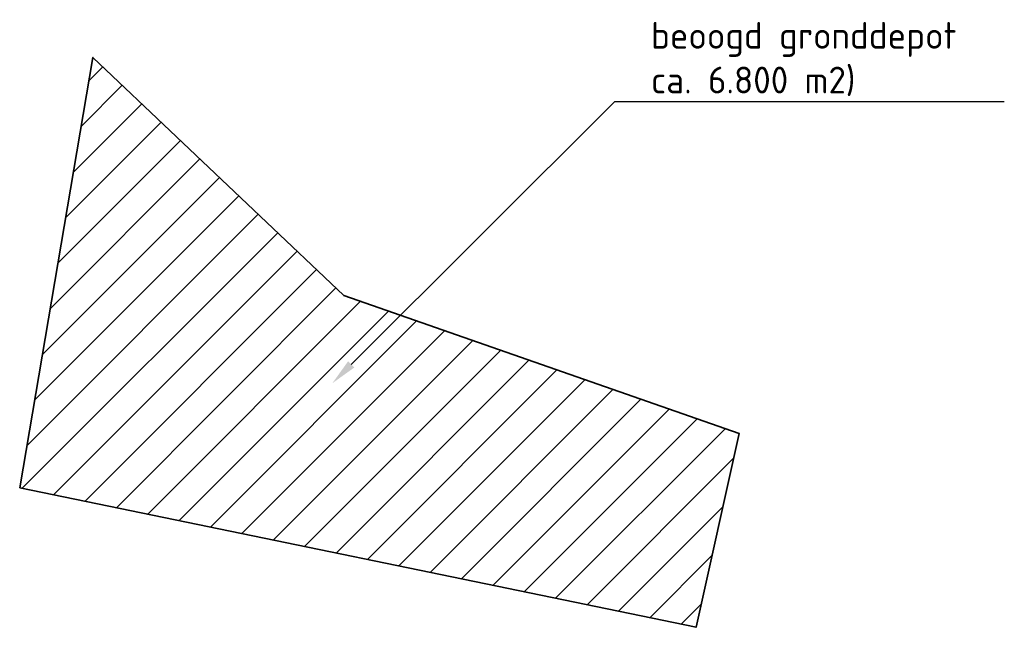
# Model space of a CAD drawing. Header units: metres. Extents: x 200562 to 202879, y 462473 to 463748.
# Tile 5 of 5: x 202502 to 202686, y 463264 to 463378. Entities that reach past the tile are written whole.
import ezdxf
from ezdxf import colors
from ezdxf.entities.mleader import LeaderData, LeaderLine
from ezdxf.math import Vec2, Vec3

# ---------------------------------------------------------------- set-up
doc = ezdxf.new("R2010")
doc.units = ezdxf.units.M
for name, color, linetype, lineweight in [('N-WE-GW-ONTGRAVINGSVAK-G', 90, 'Continuous', 35), ('N-WE-GW-ONTGRAVINGSVAK-WERK-A', 92, 'Continuous', 18), ('X-XX-AL-T25', 7, 'Continuous', 25)]:
    doc.layers.add(name, color=color, linetype=linetype, lineweight=lineweight)
doc.styles.add('NLCS-ISO-M2000-T25', font='NLCS-ISO.ttf', dxfattribs={"height": 5})

msp = doc.modelspace()

# ---------------------------------------------------------------- hatches: boundary and pattern name
at = {"layer": 'N-WE-GW-ONTGRAVINGSVAK-WERK-A'}
h = msp.add_hatch(dxfattribs=at)
h.set_pattern_fill('AGW-WERK_AANVULLEN', color=256, pattern_type=2)
h.set_pattern_definition([(45, (0, 0), (-3.535533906, 3.535533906), [])])
h.paths.add_polyline_path([(202501.81, 463290.44), (202515.48, 463370.8), (202562.38, 463326.34), (202636.26, 463300.54), (202628.2, 463264.38)])

# ---------------------------------------------------------------- linework, layer by layer
at = {"layer": 'N-WE-GW-ONTGRAVINGSVAK-G', "flags": 128}
msp.add_lwpolyline([(202501.81, 463290.44), (202515.48, 463370.8), (202562.38, 463326.34), (202636.26, 463300.54), (202628.2, 463264.38)], close=True, dxfattribs=at)

# ---------------------------------------------------------------- leaders
at = {"layer": 'X-XX-AL-T25'}
ml = msp.add_multileader_mtext('Standard', dxfattribs=at)
ml.set_content('beoogd gronddepot \\Pca. 6.800 m2)', color=256, style='NLCS-ISO-M2000-T25')
ml.set_leader_properties(color=256, linetype='ByLayer', lineweight=-1)
ml.build(insert=Vec2(0, 0))
ml.multileader.update_dxf_attribs({"text_left_attachment_type": 5, "text_right_attachment_type": 5, "dogleg_length": 5, "arrow_head_size": 5})
ctx = ml.context
ctx.base_point, ctx.char_height, ctx.arrow_head_size, ctx.landing_gap_size, ctx.plane_origin = Vec3(202617.98, 463362.58), 5, 5, 1.8, Vec3(202764.44, 463362.58)
ctx.left_attachment, ctx.right_attachment = 5, 5
notes = []
notes.append((ctx, [(1, (1, 1, 0), (202612.98, 463362.58), (1, 0), 5, [(0, [(202560.22, 463309.95)], 0, [])])]))
ctx.mtext.insert, ctx.mtext.flow_direction = Vec3(202619.78, 463377.41), 5
for ctx, leaders in notes:
    for number, flags, end, landing, length, lines in leaders:
        leader = LeaderData()
        leader.index, (leader.has_last_leader_line, leader.has_dogleg_vector, leader.attachment_direction) = number, flags
        leader.last_leader_point, leader.dogleg_vector, leader.dogleg_length = Vec3(end), Vec3(landing), length
        for number, points, colour, breaks in lines:
            line = LeaderLine()
            line.index, line.vertices, line.color, line.breaks = number, Vec3.list(points), colors.encode_raw_color(colour), breaks
            leader.lines.append(line)
        ctx.leaders.append(leader)

doc.saveas('drawing.dxf')
